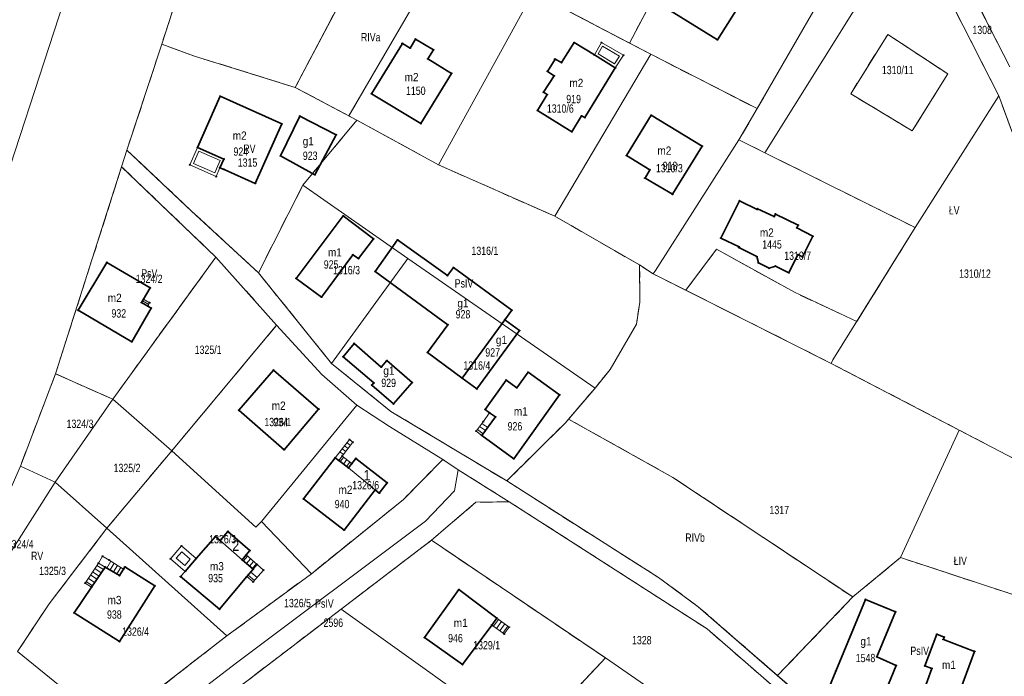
# Model space of a CAD drawing. Header units: metres. Extents: x 7496145 to 7500200, y 5498500 to 5502080.
# Tile 65 of 202: x 7497574 to 7497751, y 5499798 to 5499917. Entities that reach past the tile are written whole.
import ezdxf
from ezdxf.enums import TextEntityAlignment as Align

# ---------------------------------------------------------------- set-up
doc = ezdxf.new("R2010")
doc.units = ezdxf.units.M
doc.header["$MEASUREMENT"] = 0
for name, pattern in [('2.25_0.75', [3, 2.25, -0.75]), ('219-1000', [0]), ('egug-1000', [0])]:
    doc.linetypes.add(name, pattern=pattern)
doc.layers.get('0').update_dxf_attribs({"color": 2, "linetype": 'CONTINUOUS', "lineweight": 5})
for name, color, linetype in [('209-oznaczenie konturu klasyfikacyjnego', 7, 'CONTINUOUS'), ('211-numer działki ewidencyjnej', 7, 'CONTINUOUS'), ('217-kontur klasyfikacyjny', 7, 'CONTINUOUS'), ('218-kontur użytku gruntowego', 7, 'CONTINUOUS'), ('219-działka ewidencyjna', 7, 'CONTINUOUS'), ('312-budynek ewidencyjny', 7, 'CONTINUOUS'), ('312-oznaczenie budynku ewidencyjnego', 7, 'CONTINUOUS'), ('312-oznaczenie budynku ewidencyjnego-Atr117', 7, 'CONTINUOUS'), ('320-blok - kondygnacja nadziemna', 7, 'CONTINUOUS'), ('320-blok - kondygnacja nadziemna-Atr25', 7, 'CONTINUOUS'), ('352-schody', 7, 'CONTINUOUS'), ('Punkt budynku', 7, 'CONTINUOUS'), ('taras', 7, 'CONTINUOUS'), ('weranda lub ganek', 7, 'CONTINUOUS')]:
    doc.layers.add(name, color=color, linetype=linetype)
doc.styles.get("Standard").update_dxf_attribs({"font": 'Working1250', "width": 0.75})

# ---------------------------------------------------------------- blocks, each defined once
blk = doc.blocks.new('PUNKTBUD')
at = {"color": 0}
blk.add_circle((0, 0), 0.09, dxfattribs=at)

msp = doc.modelspace()

# ---------------------------------------------------------------- linework, layer by layer
at = {"layer": '217-kontur klasyfikacyjny', "color": 3, "linetype": '2.25_0.75', "lineweight": 18, "flags": 128}
for points in [[(7497612.43, 5499952.47), (7497599.5, 5499912.38)], [(7497700.11, 5499943.55), (7497683.77, 5499912.57)], [(7497750.3, 5499903.08), (7497734.27, 5499934.64)], [(7497706.77, 5499900.75), (7497724.14, 5499930.88)], [(7497633.19, 5499922.9), (7497623.54, 5499904.59)], [(7497666.41, 5499921.67), (7497683.77, 5499912.57)], [(7497745.66, 5499921.36), (7497752.29, 5499908.31)], [(7497633.19, 5499899.44), (7497644.39, 5499918.65)], [(7497723.63, 5499903.43), (7497730.32, 5499914.14)], [(7497730.32, 5499914.14), (7497741.12, 5499907.02)], [(7497599.5, 5499912.38), (7497593.21, 5499893.26)], [(7497605.36, 5499910.23), (7497599.5, 5499912.38)], [(7497683.77, 5499912.57), (7497687.59, 5499910.57)], [(7497623.54, 5499904.59), (7497605.36, 5499910.23)], [(7497687.59, 5499910.57), (7497706.77, 5499900.75)], [(7497741.12, 5499907.02), (7497734.74, 5499896.73)], [(7497632.31, 5499899.91), (7497623.54, 5499904.59)], [(7497734.74, 5499896.73), (7497723.63, 5499903.43)], [(7497752.74, 5499896.48), (7497750.3, 5499903.08)], [(7497706.77, 5499900.75), (7497703.49, 5499895.14)], [(7497633.19, 5499899.44), (7497632.31, 5499899.91)], [(7497634.64, 5499898.67), (7497633.19, 5499899.44)], [(7497624.92, 5499886.96), (7497634.64, 5499898.67)], [(7497649.37, 5499890.6), (7497634.64, 5499898.67)], [(7497703.49, 5499895.14), (7497708.19, 5499892.79)], [(7497593.21, 5499893.26), (7497604.86, 5499882.29)], [(7497708.19, 5499892.79), (7497735.24, 5499879.3)], [(7497592.26, 5499890.26), (7497580.34, 5499852.93)], [(7497609.23, 5499873.97), (7497592.26, 5499890.26)], [(7497670.29, 5499881.36), (7497649.37, 5499890.6)], [(7497616.89, 5499871.17), (7497624.92, 5499886.96)], [(7497604.86, 5499882.29), (7497616.89, 5499871.17)], [(7497685.6, 5499872.56), (7497670.29, 5499881.36)], [(7497735.24, 5499879.3), (7497724.75, 5499862.38)], [(7497699.45, 5499875.41), (7497693.92, 5499868)], [(7497713.48, 5499867.63), (7497699.45, 5499875.41)], [(7497609.23, 5499873.97), (7497590.65, 5499848.34)], [(7497620.18, 5499861.72), (7497609.23, 5499873.97)], [(7497688.06, 5499870.94), (7497685.6, 5499872.56)], [(7497685.6, 5499872.56), (7497685.66, 5499865.83)], [(7497616.89, 5499871.17), (7497630.1, 5499854.79)], [(7497693.92, 5499868), (7497688.06, 5499870.94)], [(7497720.12, 5499854.82), (7497693.92, 5499868)], [(7497724.75, 5499862.38), (7497713.48, 5499867.63)], [(7497685.66, 5499865.83), (7497685.01, 5499861.87)], [(7497601.31, 5499839.06), (7497620.18, 5499861.72)], [(7497685.01, 5499861.87), (7497680.27, 5499853.69)], [(7497630.1, 5499854.79), (7497640.78, 5499846.15)], [(7497743.17, 5499842.79), (7497720.12, 5499854.82)], [(7497580.34, 5499852.93), (7497574.01, 5499836.28)], [(7497590.65, 5499848.34), (7497580.34, 5499852.93)], [(7497680.27, 5499853.69), (7497677.57, 5499850.37)], [(7497677.57, 5499850.37), (7497672.8, 5499844.77)], [(7497640.78, 5499846.15), (7497661.66, 5499833.61)], [(7497672.17, 5499844.03), (7497661.66, 5499833.61)], [(7497672.8, 5499844.77), (7497672.17, 5499844.03)], [(7497691.61, 5499834.24), (7497672.8, 5499844.77)], [(7497753.46, 5499837.42), (7497743.17, 5499842.79)], [(7497589.6, 5499825.07), (7497601.31, 5499839.06)], [(7497650.15, 5499837.5), (7497643.02, 5499830.26)], [(7497652.9, 5499835.61), (7497650.15, 5499837.5)], [(7497574.01, 5499836.28), (7497562.79, 5499810.8)], [(7497662.1, 5499829.85), (7497652.9, 5499835.61)], [(7497661.66, 5499833.61), (7497688.97, 5499816.21)], [(7497724, 5499812.69), (7497691.61, 5499834.24)], [(7497643.02, 5499830.26), (7497626.45, 5499816.88)], [(7497656.11, 5499829.76), (7497648.08, 5499822.91)], [(7497662.1, 5499829.85), (7497656.11, 5499829.76)], [(7497697.75, 5499806.94), (7497662.1, 5499829.85)], [(7497579.18, 5499811.43), (7497589.6, 5499825.07)], [(7497631.8, 5499810.5), (7497648.08, 5499822.91)], [(7497648.08, 5499822.91), (7497679.42, 5499801.68)], [(7497724, 5499812.69), (7497732.59, 5499819.79)], [(7497732.59, 5499819.79), (7497756.34, 5499811.99)], [(7497626.45, 5499816.88), (7497611.21, 5499805.66)], [(7497688.97, 5499816.21), (7497696.17, 5499810.93)], [(7497710.46, 5499798.5), (7497724, 5499812.69)], [(7497573.48, 5499802.87), (7497579.18, 5499811.43)], [(7497611.52, 5499795), (7497631.8, 5499810.5)], [(7497696.17, 5499810.93), (7497710.46, 5499798.5)], [(7497720.38, 5499787.26), (7497697.75, 5499806.94)], [(7497611.21, 5499805.66), (7497599.22, 5499796.36)], [(7497679.42, 5499801.68), (7497665.25, 5499786.54)], [(7497710.46, 5499798.5), (7497726.92, 5499784.17)]]:
    msp.add_lwpolyline(points, dxfattribs=at)
at = {"layer": '218-kontur użytku gruntowego', "color": 3, "linetype": 'egug-1000', "lineweight": 18, "flags": 128}
for points in [[(7497571.35, 5499887.77), (7497594.95, 5499960.37)], [(7497612.43, 5499952.47), (7497599.5, 5499912.38)], [(7497700.11, 5499943.55), (7497683.77, 5499912.57)], [(7497750.3, 5499903.08), (7497734.27, 5499934.64)], [(7497706.77, 5499900.75), (7497724.14, 5499930.88)], [(7497633.19, 5499922.9), (7497623.54, 5499904.59)], [(7497683.77, 5499912.57), (7497666.41, 5499921.67)], [(7497745.66, 5499921.36), (7497752.29, 5499908.31)], [(7497633.19, 5499899.44), (7497644.39, 5499918.65)], [(7497730.32, 5499914.14), (7497723.63, 5499903.43)], [(7497741.12, 5499907.02), (7497730.32, 5499914.14)], [(7497599.5, 5499912.38), (7497593.21, 5499893.26)], [(7497605.36, 5499910.23), (7497599.5, 5499912.38)], [(7497683.77, 5499912.57), (7497687.59, 5499910.57)], [(7497623.54, 5499904.59), (7497605.36, 5499910.23)], [(7497687.59, 5499910.57), (7497706.77, 5499900.75)], [(7497734.74, 5499896.73), (7497741.12, 5499907.02)], [(7497632.31, 5499899.91), (7497623.54, 5499904.59)], [(7497723.63, 5499903.43), (7497734.74, 5499896.73)], [(7497752.74, 5499896.48), (7497750.3, 5499903.08)], [(7497706.77, 5499900.75), (7497703.49, 5499895.14)], [(7497633.19, 5499899.44), (7497632.31, 5499899.91)], [(7497634.64, 5499898.67), (7497633.19, 5499899.44)], [(7497624.92, 5499886.96), (7497634.64, 5499898.67)], [(7497649.37, 5499890.6), (7497634.64, 5499898.67)], [(7497703.49, 5499895.14), (7497708.19, 5499892.79)], [(7497593.21, 5499893.26), (7497604.86, 5499882.29)], [(7497708.19, 5499892.79), (7497735.24, 5499879.3)], [(7497592.26, 5499890.26), (7497580.34, 5499852.93)], [(7497609.23, 5499873.97), (7497592.26, 5499890.26)], [(7497670.29, 5499881.36), (7497649.37, 5499890.6)], [(7497616.89, 5499871.17), (7497624.92, 5499886.96)], [(7497604.86, 5499882.29), (7497616.89, 5499871.17)], [(7497685.6, 5499872.56), (7497670.29, 5499881.36)], [(7497735.24, 5499879.3), (7497724.75, 5499862.38)], [(7497699.45, 5499875.41), (7497693.92, 5499868)], [(7497713.48, 5499867.63), (7497699.45, 5499875.41)], [(7497590.65, 5499848.34), (7497609.23, 5499873.97)], [(7497620.18, 5499861.72), (7497609.23, 5499873.97)], [(7497688.06, 5499870.94), (7497685.6, 5499872.56)], [(7497685.6, 5499872.56), (7497685.66, 5499865.83)], [(7497616.89, 5499871.17), (7497630.1, 5499854.79)], [(7497693.92, 5499868), (7497688.06, 5499870.94)], [(7497693.92, 5499868), (7497720.12, 5499854.82)], [(7497724.75, 5499862.38), (7497713.48, 5499867.63)], [(7497685.66, 5499865.83), (7497685.01, 5499861.87)], [(7497601.31, 5499839.06), (7497620.18, 5499861.72)], [(7497628.32, 5499852.78), (7497620.18, 5499861.72)], [(7497685.01, 5499861.87), (7497680.27, 5499853.69)], [(7497630.1, 5499854.79), (7497640.78, 5499846.15)], [(7497720.12, 5499854.82), (7497743.17, 5499842.79)], [(7497580.34, 5499852.93), (7497574.01, 5499836.28)], [(7497580.34, 5499852.93), (7497590.65, 5499848.34)], [(7497634.62, 5499847.29), (7497628.32, 5499852.78)], [(7497680.27, 5499853.69), (7497677.57, 5499850.37)], [(7497677.57, 5499850.37), (7497672.8, 5499844.77)], [(7497640.53, 5499843.45), (7497634.62, 5499847.29)], [(7497640.78, 5499846.15), (7497661.66, 5499833.61)], [(7497672.17, 5499844.03), (7497661.66, 5499833.61)], [(7497672.8, 5499844.77), (7497672.17, 5499844.03)], [(7497672.8, 5499844.77), (7497691.61, 5499834.24)], [(7497650.15, 5499837.5), (7497640.53, 5499843.45)], [(7497743.17, 5499842.79), (7497753.46, 5499837.42)], [(7497589.6, 5499825.07), (7497601.31, 5499839.06)], [(7497650.15, 5499837.5), (7497643.02, 5499830.26)], [(7497652.9, 5499835.61), (7497650.15, 5499837.5)], [(7497574.01, 5499836.28), (7497562.79, 5499810.8)], [(7497662.1, 5499829.85), (7497652.9, 5499835.61)], [(7497661.66, 5499833.61), (7497688.97, 5499816.21)], [(7497691.61, 5499834.24), (7497724, 5499812.69)], [(7497643.02, 5499830.26), (7497626.45, 5499816.88)], [(7497656.11, 5499829.76), (7497648.08, 5499822.91)], [(7497662.1, 5499829.85), (7497656.11, 5499829.76)], [(7497697.75, 5499806.94), (7497662.1, 5499829.85)], [(7497579.18, 5499811.43), (7497589.6, 5499825.07)], [(7497648.08, 5499822.91), (7497631.8, 5499810.5)], [(7497648.08, 5499822.91), (7497679.42, 5499801.68)], [(7497732.59, 5499819.79), (7497724, 5499812.69)], [(7497756.34, 5499811.99), (7497732.59, 5499819.79)], [(7497626.45, 5499816.88), (7497611.21, 5499805.66)], [(7497688.97, 5499816.21), (7497696.17, 5499810.93)], [(7497724, 5499812.69), (7497710.46, 5499798.5)], [(7497573.48, 5499802.87), (7497579.18, 5499811.43)], [(7497631.8, 5499810.5), (7497611.52, 5499795)], [(7497696.17, 5499810.93), (7497710.46, 5499798.5)], [(7497720.38, 5499787.26), (7497697.75, 5499806.94)], [(7497611.21, 5499805.66), (7497599.22, 5499796.36)], [(7497679.42, 5499801.68), (7497665.25, 5499786.54)], [(7497710.46, 5499798.5), (7497726.92, 5499784.17)]]:
    msp.add_lwpolyline(points, dxfattribs=at)
at = {"layer": '219-działka ewidencyjna', "color": 3, "linetype": '219-1000', "lineweight": 18, "flags": 128}
for points in [[(7497571.35, 5499887.77), (7497594.95, 5499960.37)], [(7497599.5, 5499912.38), (7497612.43, 5499952.47)], [(7497639.26, 5499934.49), (7497623.54, 5499904.59)], [(7497708.19, 5499892.79), (7497734.27, 5499934.64)], [(7497734.27, 5499934.64), (7497750.3, 5499903.08)], [(7497666.41, 5499921.67), (7497649.37, 5499890.6)], [(7497666.41, 5499921.67), (7497687.59, 5499910.57)], [(7497745.66, 5499921.36), (7497752.29, 5499908.31)], [(7497593.21, 5499893.26), (7497599.5, 5499912.38)], [(7497599.5, 5499912.38), (7497605.36, 5499910.23)], [(7497605.36, 5499910.23), (7497623.54, 5499904.59)], [(7497670.29, 5499881.36), (7497687.59, 5499910.57)], [(7497687.59, 5499910.57), (7497706.77, 5499900.75)], [(7497623.54, 5499904.59), (7497634.64, 5499898.67)], [(7497735.24, 5499879.3), (7497750.3, 5499903.08)], [(7497750.3, 5499903.08), (7497755.13, 5499890)], [(7497703.49, 5499895.14), (7497706.77, 5499900.75)], [(7497624.92, 5499886.96), (7497634.64, 5499898.67)], [(7497634.64, 5499898.67), (7497649.37, 5499890.6)], [(7497688.45, 5499871.55), (7497703.49, 5499895.14)], [(7497703.49, 5499895.14), (7497708.19, 5499892.79)], [(7497592.26, 5499890.26), (7497593.21, 5499893.26)], [(7497592.26, 5499890.26), (7497593.21, 5499893.26)], [(7497604.86, 5499882.29), (7497593.21, 5499893.26)], [(7497708.19, 5499892.79), (7497735.24, 5499879.3)], [(7497580.34, 5499852.93), (7497592.26, 5499890.26)], [(7497580.34, 5499852.93), (7497592.26, 5499890.26)], [(7497592.26, 5499890.26), (7497609.23, 5499873.97)], [(7497670.29, 5499881.36), (7497649.37, 5499890.6)], [(7497616.89, 5499871.17), (7497624.92, 5499886.96)], [(7497624.92, 5499886.96), (7497643.82, 5499873.75)], [(7497604.86, 5499882.29), (7497616.89, 5499871.17)], [(7497670.29, 5499881.36), (7497685.6, 5499872.56)], [(7497720.44, 5499855.44), (7497735.24, 5499879.3)], [(7497590.65, 5499848.34), (7497609.23, 5499873.97)], [(7497609.23, 5499873.97), (7497620.18, 5499861.72)], [(7497630.1, 5499854.79), (7497643.82, 5499873.75)], [(7497643.82, 5499873.75), (7497677.57, 5499850.37)], [(7497685.6, 5499872.56), (7497685.66, 5499865.83)], [(7497685.6, 5499872.56), (7497688.06, 5499870.94)], [(7497630.1, 5499854.79), (7497616.89, 5499871.17)], [(7497688.06, 5499870.94), (7497688.45, 5499871.55)], [(7497688.06, 5499870.94), (7497720.12, 5499854.82)], [(7497685.01, 5499861.87), (7497685.66, 5499865.83)], [(7497601.31, 5499839.06), (7497620.18, 5499861.72)], [(7497620.18, 5499861.72), (7497628.32, 5499852.78)], [(7497680.27, 5499853.69), (7497685.01, 5499861.87)], [(7497630.1, 5499854.79), (7497640.78, 5499846.15)], [(7497720.12, 5499854.82), (7497720.44, 5499855.44)], [(7497720.12, 5499854.82), (7497743.17, 5499842.79)], [(7497580.34, 5499852.93), (7497574.01, 5499836.28)], [(7497580.34, 5499852.93), (7497574.01, 5499836.28)], [(7497580.34, 5499852.93), (7497590.65, 5499848.34)], [(7497628.32, 5499852.78), (7497634.62, 5499847.29)], [(7497680.27, 5499853.69), (7497677.57, 5499850.37)], [(7497672.17, 5499844.03), (7497677.57, 5499850.37)], [(7497580.29, 5499833.4), (7497590.65, 5499848.34)], [(7497590.65, 5499848.34), (7497601.31, 5499839.06)], [(7497617.46, 5499826.31), (7497634.62, 5499847.29)], [(7497634.62, 5499847.29), (7497640.53, 5499843.45)], [(7497640.78, 5499846.15), (7497661.66, 5499833.61)], [(7497661.66, 5499833.61), (7497672.17, 5499844.03)], [(7497650.15, 5499837.5), (7497640.53, 5499843.45)], [(7497732.59, 5499819.79), (7497743.17, 5499842.79)], [(7497743.17, 5499842.79), (7497753.46, 5499837.42)], [(7497589.6, 5499825.07), (7497601.31, 5499839.06)], [(7497601.31, 5499839.06), (7497616.43, 5499825.25)], [(7497650.15, 5499837.5), (7497643.02, 5499830.26)], [(7497650.15, 5499837.5), (7497652.9, 5499835.61)], [(7497562.79, 5499810.8), (7497574.01, 5499836.28)], [(7497562.79, 5499810.8), (7497574.01, 5499836.28)], [(7497574.01, 5499836.28), (7497580.29, 5499833.4)], [(7497652.9, 5499835.61), (7497652.22, 5499831.81)], [(7497652.9, 5499835.61), (7497662.1, 5499829.85)], [(7497565.15, 5499809.67), (7497580.29, 5499833.4)], [(7497580.29, 5499833.4), (7497589.6, 5499825.07)], [(7497661.66, 5499833.61), (7497688.97, 5499816.21)], [(7497647.02, 5499826.34), (7497652.22, 5499831.81)], [(7497626.45, 5499816.88), (7497643.02, 5499830.26)], [(7497648.08, 5499822.91), (7497656.11, 5499829.76)], [(7497656.11, 5499829.76), (7497662.1, 5499829.85)], [(7497697.75, 5499806.94), (7497662.1, 5499829.85)], [(7497612.94, 5499800.8), (7497647.02, 5499826.34)], [(7497616.43, 5499825.25), (7497617.46, 5499826.31)], [(7497617.46, 5499826.31), (7497626.45, 5499816.88)], [(7497579.18, 5499811.43), (7497589.6, 5499825.07)], [(7497589.6, 5499825.07), (7497611.21, 5499805.66)], [(7497631.8, 5499810.5), (7497648.08, 5499822.91)], [(7497648.08, 5499822.91), (7497679.42, 5499801.68)], [(7497732.59, 5499819.79), (7497756.34, 5499811.99)], [(7497611.21, 5499805.66), (7497626.45, 5499816.88)], [(7497688.97, 5499816.21), (7497696.17, 5499810.93)], [(7497573.48, 5499802.87), (7497579.18, 5499811.43)], [(7497611.52, 5499795), (7497631.8, 5499810.5)], [(7497631.8, 5499810.5), (7497665.25, 5499786.54)], [(7497696.17, 5499810.93), (7497726.92, 5499784.17)], [(7497697.75, 5499806.94), (7497720.38, 5499787.26)], [(7497590.13, 5499789.3), (7497611.21, 5499805.66)], [(7497573.48, 5499802.87), (7497590.13, 5499789.3)], [(7497665.25, 5499786.54), (7497679.42, 5499801.68)], [(7497679.42, 5499801.68), (7497713, 5499778.45)], [(7497595.17, 5499787.17), (7497612.94, 5499800.8)]]:
    msp.add_lwpolyline(points, dxfattribs=at)
at = {"layer": '312-budynek ewidencyjny', "color": 7, "linetype": 'Continuous', "lineweight": 35, "flags": 128}
for points in [[(7497706.21, 5499923.66), (7497699.63, 5499913.18)], [(7497699.63, 5499913.18), (7497690.98, 5499918.53)], [(7497644.23, 5499911.66), (7497645.23, 5499913.3)], [(7497645.23, 5499913.3), (7497648.44, 5499911.36)], [(7497637.31, 5499903.44), (7497642.84, 5499912.52)], [(7497642.84, 5499912.52), (7497644.23, 5499911.66)], [(7497648.44, 5499911.36), (7497647.44, 5499909.72)], [(7497671.54, 5499909.06), (7497673.81, 5499912.67)], [(7497673.81, 5499912.67), (7497677.44, 5499910.45)], [(7497647.44, 5499909.72), (7497651.69, 5499907.12)], [(7497669, 5499907.48), (7497670.35, 5499909.7)], [(7497670.35, 5499909.7), (7497671.54, 5499909.06)], [(7497677.44, 5499910.45), (7497681.22, 5499908.13)], [(7497681.22, 5499908.13), (7497675.73, 5499899.13)], [(7497651.69, 5499907.12), (7497646.17, 5499898.06)], [(7497668.29, 5499903.72), (7497670.17, 5499906.69)], [(7497670.17, 5499906.69), (7497669, 5499907.48)], [(7497605.92, 5499893.77), (7497610.01, 5499902.98)], [(7497610.01, 5499902.98), (7497621.14, 5499898.01)], [(7497646.17, 5499898.06), (7497637.31, 5499903.44)], [(7497667.17, 5499900.44), (7497668.93, 5499903.28)], [(7497668.93, 5499903.28), (7497668.29, 5499903.72)], [(7497620.87, 5499892.25), (7497624.38, 5499899.42)], [(7497624.38, 5499899.42), (7497630.91, 5499896.04)], [(7497673.38, 5499896.58), (7497667.17, 5499900.44)], [(7497675.15, 5499899.44), (7497673.38, 5499896.58)], [(7497675.73, 5499899.13), (7497675.15, 5499899.44)], [(7497683.25, 5499892.3), (7497687.68, 5499899.56)], [(7497687.68, 5499899.56), (7497696.86, 5499894)], [(7497621.14, 5499898.01), (7497616.32, 5499887.28)], [(7497630.91, 5499896.04), (7497627.09, 5499888.84)], [(7497610.65, 5499891.67), (7497605.92, 5499893.77)], [(7497696.86, 5499894), (7497691.54, 5499885.3)], [(7497627.09, 5499888.84), (7497620.87, 5499892.25)], [(7497687.46, 5499889.74), (7497683.25, 5499892.3)], [(7497609.98, 5499890.1), (7497610.65, 5499891.67)], [(7497610.71, 5499889.78), (7497609.98, 5499890.1)], [(7497616.32, 5499887.28), (7497610.71, 5499889.78)], [(7497686.57, 5499888.24), (7497687.46, 5499889.74)], [(7497691.54, 5499885.3), (7497686.57, 5499888.24)], [(7497700.25, 5499877.42), (7497703.57, 5499884.14)], [(7497703.57, 5499884.14), (7497706.78, 5499882.57)], [(7497623.72, 5499870.14), (7497632.2, 5499881.42)], [(7497632.2, 5499881.42), (7497637.66, 5499877.26)], [(7497706.78, 5499882.57), (7497706.86, 5499882.69)], [(7497706.86, 5499882.69), (7497709.85, 5499881.29)], [(7497709.85, 5499881.29), (7497710.1, 5499881.75)], [(7497710.1, 5499881.75), (7497714.15, 5499879.76)], [(7497714.15, 5499879.76), (7497713.91, 5499879.28)], [(7497713.91, 5499879.28), (7497716.79, 5499877.73)], [(7497716.79, 5499877.73), (7497714.93, 5499874.02)], [(7497637.66, 5499877.26), (7497634.95, 5499873.71)], [(7497637.93, 5499871.4), (7497641.99, 5499877.08)], [(7497641.99, 5499877.08), (7497651, 5499870.64)], [(7497703.56, 5499875.82), (7497700.25, 5499877.42)], [(7497703.49, 5499875.69), (7497703.56, 5499875.82)], [(7497633.93, 5499874.4), (7497628.29, 5499866.76)], [(7497634.95, 5499873.71), (7497633.93, 5499874.4)], [(7497706.71, 5499874.06), (7497703.49, 5499875.69)], [(7497707.02, 5499872.94), (7497706.71, 5499874.06)], [(7497714.12, 5499874.42), (7497712.5, 5499871.16)], [(7497714.93, 5499874.02), (7497714.12, 5499874.42)], [(7497584.42, 5499864.38), (7497589.58, 5499873.03)], [(7497589.58, 5499873.03), (7497597.42, 5499868.46)], [(7497708.95, 5499871.98), (7497707.02, 5499872.94)], [(7497710.08, 5499872.36), (7497708.95, 5499871.98)], [(7497712.5, 5499871.16), (7497710.08, 5499872.36)], [(7497651.03, 5499861.78), (7497637.93, 5499871.4)], [(7497651, 5499870.64), (7497652.04, 5499872.1)], [(7497652.04, 5499872.1), (7497662.57, 5499864.39)], [(7497628.29, 5499866.76), (7497623.72, 5499870.14)], [(7497597.42, 5499868.46), (7497596.21, 5499866.39)], [(7497596.21, 5499866.39), (7497595.86, 5499865.79)], [(7497595.86, 5499865.79), (7497596.95, 5499865.16)], [(7497596.95, 5499865.16), (7497597.6, 5499864.78)], [(7497594.07, 5499858.72), (7497584.42, 5499864.38)], [(7497597.6, 5499864.78), (7497594.07, 5499858.72)], [(7497662.57, 5499864.39), (7497661.3, 5499862.66)], [(7497647.35, 5499856.8), (7497651.03, 5499861.78)], [(7497661.3, 5499862.66), (7497653.62, 5499852.17)], [(7497653.62, 5499852.17), (7497661.3, 5499862.66)], [(7497661.3, 5499862.66), (7497663.94, 5499860.73)], [(7497663.94, 5499860.73), (7497656.27, 5499850.21)], [(7497632.19, 5499856.02), (7497634.14, 5499858.4)], [(7497634.14, 5499858.4), (7497639.04, 5499854.15)], [(7497653.62, 5499852.17), (7497647.35, 5499856.8)], [(7497637.68, 5499851.28), (7497632.19, 5499856.02)], [(7497639.04, 5499854.15), (7497640.05, 5499855.32)], [(7497640.05, 5499855.32), (7497644.61, 5499851.36)], [(7497613.35, 5499846.35), (7497619.64, 5499853.6)], [(7497619.64, 5499853.6), (7497627.76, 5499846.56)], [(7497663.46, 5499850.41), (7497665.5, 5499853.21)], [(7497665.5, 5499853.21), (7497671.18, 5499849.11)], [(7497637.34, 5499850.89), (7497637.68, 5499851.28)], [(7497644.61, 5499851.36), (7497641.26, 5499847.5)], [(7497656.27, 5499850.21), (7497653.62, 5499852.17)], [(7497657.74, 5499846.52), (7497661.54, 5499851.81)], [(7497661.54, 5499851.81), (7497663.46, 5499850.41)], [(7497641.26, 5499847.5), (7497637.34, 5499850.89)], [(7497671.18, 5499849.11), (7497662.92, 5499837.61)], [(7497621.54, 5499839.25), (7497613.35, 5499846.35)], [(7497627.76, 5499846.56), (7497621.54, 5499839.25)], [(7497658.57, 5499845.91), (7497657.74, 5499846.52)], [(7497659.62, 5499845.15), (7497658.57, 5499845.91)], [(7497657.19, 5499841.83), (7497659.62, 5499845.15)], [(7497662.92, 5499837.61), (7497657.19, 5499841.83)], [(7497625.04, 5499830.38), (7497630.76, 5499837.79)], [(7497630.76, 5499837.79), (7497631.38, 5499837.31)], [(7497631.38, 5499837.31), (7497633.13, 5499835.95)], [(7497633.74, 5499836.73), (7497634.47, 5499837.68)], [(7497634.47, 5499837.68), (7497640.13, 5499833.28)], [(7497633.13, 5499835.95), (7497633.74, 5499836.73)], [(7497640.13, 5499833.28), (7497638.69, 5499831.42)], [(7497637.95, 5499832), (7497632.34, 5499824.74)], [(7497638.69, 5499831.42), (7497637.95, 5499832)], [(7497632.34, 5499824.74), (7497625.04, 5499830.38)], [(7497610, 5499822.88), (7497611.42, 5499824.5)], [(7497611.42, 5499824.5), (7497615.38, 5499821.04)], [(7497605.69, 5499819.61), (7497609.15, 5499823.62)], [(7497609.15, 5499823.62), (7497610, 5499822.88)], [(7497615.38, 5499821.04), (7497614.7, 5499820.26)], [(7497603.7, 5499817.3), (7497605.69, 5499819.61)], [(7497614.7, 5499820.26), (7497613.96, 5499819.41)], [(7497613.96, 5499819.41), (7497615.94, 5499817.68)], [(7497586.81, 5499814.43), (7497589.28, 5499818.09)], [(7497589.28, 5499818.09), (7497591.87, 5499816.54)], [(7497591.87, 5499816.54), (7497592.6, 5499817.7)], [(7497592.6, 5499817.7), (7497592.86, 5499818.11)], [(7497592.86, 5499818.11), (7497598.24, 5499814.72)], [(7497602.89, 5499816.37), (7497603.7, 5499817.3)], [(7497615.94, 5499817.68), (7497614.84, 5499816.36)], [(7497609.91, 5499810.46), (7497602.89, 5499816.37)], [(7497614.84, 5499816.36), (7497609.91, 5499810.46)], [(7497583.69, 5499809.82), (7497586.81, 5499814.43)], [(7497598.24, 5499814.72), (7497591.89, 5499804.65)], [(7497646.84, 5499805.37), (7497653.02, 5499814.02)], [(7497653.02, 5499814.02), (7497659.88, 5499808.86)], [(7497720.97, 5499799.28), (7497726.32, 5499812.25)], [(7497726.32, 5499812.25), (7497731.7, 5499810.03)], [(7497591.89, 5499804.65), (7497583.69, 5499809.82)], [(7497659.88, 5499808.86), (7497658.97, 5499807.63)], [(7497731.7, 5499810.03), (7497728.34, 5499801.88)], [(7497658.97, 5499807.63), (7497653.69, 5499800.49)], [(7497653.69, 5499800.49), (7497646.84, 5499805.37)], [(7497736.99, 5499800.25), (7497739.16, 5499805.95)], [(7497739.16, 5499805.95), (7497740.49, 5499805.44)], [(7497740.49, 5499805.44), (7497740.33, 5499805.03)], [(7497740.33, 5499805.03), (7497745.97, 5499802.88)], [(7497728.34, 5499801.88), (7497731.8, 5499800.33)], [(7497745.97, 5499802.88), (7497742.45, 5499793.43)], [(7497731.8, 5499800.33), (7497729.91, 5499795.63)], [(7497736.71, 5499795.44), (7497738.24, 5499799.81)], [(7497738.24, 5499799.81), (7497736.99, 5499800.25)], [(7497719.84, 5499796.55), (7497720.97, 5499799.28)]]:
    msp.add_lwpolyline(points, dxfattribs=at)
at = {"layer": '320-blok - kondygnacja nadziemna', "color": 7, "linetype": 'Continuous', "lineweight": 18, "flags": 128}
for points in [[(7497634.47, 5499837.68), (7497640.13, 5499833.28), (7497638.69, 5499831.42), (7497633.13, 5499835.95), (7497633.74, 5499836.73)], [(7497610, 5499822.88), (7497611.42, 5499824.5), (7497615.38, 5499821.04), (7497614.7, 5499820.26), (7497613.96, 5499819.41)]]:
    msp.add_lwpolyline(points, close=True, dxfattribs=at)
at = {"layer": '352-schody', "color": 7, "linetype": 'Continuous', "lineweight": 18, "flags": 128}
for points in [[(7497596.21, 5499866.39), (7497595.86, 5499865.79), (7497596.95, 5499865.16), (7497597.3, 5499865.76)], [(7497596.21, 5499866.39), (7497595.86, 5499865.79), (7497596.95, 5499865.16), (7497597.3, 5499865.76)], [(7497656.15, 5499842.59), (7497657.38, 5499844.28), (7497658.57, 5499845.91), (7497659.62, 5499845.15), (7497657.19, 5499841.83)], [(7497656.15, 5499842.59), (7497657.38, 5499844.28), (7497658.57, 5499845.91), (7497659.62, 5499845.15), (7497657.19, 5499841.83)], [(7497631.99, 5499838.09), (7497631.38, 5499837.31), (7497630.76, 5499837.79), (7497633.3, 5499841.06), (7497633.93, 5499840.58)], [(7497631.99, 5499838.09), (7497631.38, 5499837.31), (7497630.76, 5499837.79), (7497633.3, 5499841.06), (7497633.93, 5499840.58)], [(7497631.99, 5499838.09), (7497633.74, 5499836.73), (7497633.13, 5499835.95), (7497631.38, 5499837.31)], [(7497631.99, 5499838.09), (7497633.74, 5499836.73), (7497633.13, 5499835.95), (7497631.38, 5499837.31)], [(7497590.02, 5499819.33), (7497588.83, 5499820.04), (7497588.09, 5499818.8), (7497589.28, 5499818.09), (7497591.87, 5499816.54), (7497592.6, 5499817.7)], [(7497590.02, 5499819.33), (7497588.83, 5499820.04), (7497588.09, 5499818.8), (7497589.28, 5499818.09), (7497591.87, 5499816.54), (7497592.6, 5499817.7)], [(7497614.7, 5499820.26), (7497616.68, 5499818.53), (7497615.94, 5499817.68), (7497613.96, 5499819.41)], [(7497614.7, 5499820.26), (7497616.68, 5499818.53), (7497615.94, 5499817.68), (7497613.96, 5499819.41)], [(7497589.28, 5499818.09), (7497586.81, 5499814.43), (7497585.66, 5499815.2), (7497588.09, 5499818.8)], [(7497589.28, 5499818.09), (7497586.81, 5499814.43), (7497585.66, 5499815.2), (7497588.09, 5499818.8)], [(7497615.94, 5499817.68), (7497614.84, 5499816.36), (7497615.95, 5499815.39), (7497617.83, 5499817.53), (7497616.68, 5499818.53)], [(7497615.94, 5499817.68), (7497614.84, 5499816.36), (7497615.95, 5499815.39), (7497617.83, 5499817.53), (7497616.68, 5499818.53)], [(7497659.88, 5499808.86), (7497662.07, 5499807.24), (7497661.17, 5499806.01), (7497658.97, 5499807.63)], [(7497659.88, 5499808.86), (7497662.07, 5499807.24), (7497661.17, 5499806.01), (7497658.97, 5499807.63)]]:
    msp.add_lwpolyline(points, close=True, dxfattribs=at)
for points in [[(7497597.13, 5499865.46), (7497596.04, 5499866.1)], [(7497658.22, 5499843.24), (7497657.18, 5499844)], [(7497657.4, 5499842.11), (7497656.36, 5499842.87)], [(7497657.81, 5499842.68), (7497656.77, 5499843.44)], [(7497633.5, 5499840.02), (7497632.87, 5499840.51)], [(7497633.93, 5499840.58), (7497633.45, 5499840.95)], [(7497632.21, 5499838.37), (7497631.58, 5499838.85)], [(7497632.63, 5499838.92), (7497632.01, 5499839.4)], [(7497633.07, 5499839.47), (7497632.44, 5499839.96)], [(7497631.66, 5499837.09), (7497632.27, 5499837.88)], [(7497632.21, 5499836.66), (7497632.82, 5499837.45)], [(7497632.76, 5499836.23), (7497633.37, 5499837.02)], [(7497589.58, 5499817.91), (7497590.32, 5499819.14)], [(7497614.22, 5499819.18), (7497614.96, 5499820.03)], [(7497614.75, 5499818.72), (7497615.49, 5499819.57)], [(7497615.28, 5499818.26), (7497616.02, 5499819.11)], [(7497588.18, 5499816.46), (7497587.03, 5499817.23)], [(7497588.57, 5499817.04), (7497587.42, 5499817.81)], [(7497588.96, 5499817.62), (7497587.81, 5499818.39)], [(7497590.18, 5499817.55), (7497590.91, 5499818.77)], [(7497590.78, 5499817.19), (7497591.5, 5499818.39)], [(7497591.38, 5499816.83), (7497592.09, 5499818.02)], [(7497615.8, 5499817.8), (7497616.55, 5499818.65)], [(7497587, 5499814.72), (7497585.86, 5499815.49)], [(7497587.39, 5499815.3), (7497586.25, 5499816.07)], [(7497587.79, 5499815.88), (7497586.64, 5499816.65)], [(7497616.2, 5499815.68), (7497615.06, 5499816.63)], [(7497616.67, 5499816.21), (7497615.51, 5499817.17)], [(7497659.25, 5499807.42), (7497660.16, 5499808.65)], [(7497659.82, 5499807.01), (7497660.72, 5499808.24)], [(7497660.38, 5499806.59), (7497661.29, 5499807.82)], [(7497660.94, 5499806.18), (7497661.85, 5499807.4)]]:
    msp.add_lwpolyline(points, dxfattribs=at)
at = {"layer": 'taras', "color": 0, "lineweight": 18}
for p, q in [((7497677.44, 5499910.45), (7497678.72, 5499912.67)), ((7497678.12, 5499910.62), (7497678.9, 5499911.99)), ((7497678.72, 5499912.67), (7497682.71, 5499910.37)), ((7497678.9, 5499911.99), (7497682, 5499910.2)), ((7497681.22, 5499908.13), (7497677.44, 5499910.45)), ((7497681.07, 5499908.81), (7497678.12, 5499910.62)), ((7497682, 5499910.2), (7497681.07, 5499908.81)), ((7497682.71, 5499910.37), (7497681.22, 5499908.13)), ((7497604.52, 5499890.62), (7497605.92, 5499893.77)), ((7497605.92, 5499893.77), (7497610.65, 5499891.67)), ((7497605.18, 5499890.87), (7497606.17, 5499893.11)), ((7497606.17, 5499893.11), (7497610, 5499891.41)), ((7497609.27, 5499888.51), (7497604.52, 5499890.62)), ((7497609.02, 5499889.17), (7497605.18, 5499890.87)), ((7497609.52, 5499890.3), (7497609.02, 5499889.17)), ((7497609.98, 5499890.1), (7497609.27, 5499888.51)), ((7497610, 5499891.41), (7497609.52, 5499890.3)), ((7497610.65, 5499891.67), (7497609.98, 5499890.1))]:
    msp.add_line(p, q, dxfattribs=at)
at = {"layer": 'weranda lub ganek', "color": 0, "linetype": 'CONTINUOUS', "lineweight": 18}
for p, q in [((7497601.05, 5499819.59), (7497603.04, 5499821.89)), ((7497602.11, 5499819.67), (7497603.12, 5499820.83)), ((7497603.04, 5499821.89), (7497605.69, 5499819.61)), ((7497603.12, 5499820.83), (7497604.63, 5499819.53)), ((7497603.7, 5499817.3), (7497601.05, 5499819.59)), ((7497603.62, 5499818.36), (7497602.11, 5499819.67)), ((7497604.63, 5499819.53), (7497603.62, 5499818.36)), ((7497605.69, 5499819.61), (7497603.7, 5499817.3))]:
    msp.add_line(p, q, dxfattribs=at)

# ---------------------------------------------------------------- block references
at = {"layer": 'Punkt budynku', "color": 5, "linetype": 'Continuous', "lineweight": 13}
for p in [(7497645.23, 5499913.3), (7497699.63, 5499913.18), (7497642.84, 5499912.52), (7497644.23, 5499911.66), (7497648.44, 5499911.36), (7497673.81, 5499912.67), (7497678.72, 5499912.67), (7497647.44, 5499909.72), (7497670.35, 5499909.7), (7497677.44, 5499910.45), (7497682.71, 5499910.37), (7497671.54, 5499909.06), (7497681.22, 5499908.13), (7497651.69, 5499907.12), (7497669, 5499907.48), (7497670.17, 5499906.69), (7497610.01, 5499902.98), (7497637.31, 5499903.44), (7497668.29, 5499903.72), (7497668.93, 5499903.28), (7497624.38, 5499899.42), (7497667.17, 5499900.44), (7497675.15, 5499899.44), (7497675.73, 5499899.13), (7497687.68, 5499899.56), (7497621.14, 5499898.01), (7497646.17, 5499898.06), (7497630.91, 5499896.04), (7497673.38, 5499896.58), (7497605.92, 5499893.77), (7497696.86, 5499894), (7497610.65, 5499891.67), (7497620.87, 5499892.25), (7497683.25, 5499892.3), (7497604.52, 5499890.62), (7497609.98, 5499890.1), (7497609.27, 5499888.51), (7497610.71, 5499889.78), (7497627.09, 5499888.84), (7497686.57, 5499888.24), (7497687.46, 5499889.74), (7497616.32, 5499887.28), (7497691.54, 5499885.3), (7497703.57, 5499884.14), (7497632.2, 5499881.42), (7497706.78, 5499882.57), (7497706.86, 5499882.69), (7497709.85, 5499881.29), (7497710.1, 5499881.75), (7497713.91, 5499879.28), (7497714.15, 5499879.76), (7497716.79, 5499877.73), (7497637.66, 5499877.26), (7497641.99, 5499877.08), (7497700.25, 5499877.42), (7497703.49, 5499875.69), (7497703.56, 5499875.82), (7497633.93, 5499874.4), (7497706.71, 5499874.06), (7497714.12, 5499874.42), (7497714.93, 5499874.02), (7497589.58, 5499873.03), (7497634.95, 5499873.71), (7497707.02, 5499872.94), (7497710.08, 5499872.36), (7497637.93, 5499871.4), (7497651, 5499870.64), (7497652.04, 5499872.1), (7497708.95, 5499871.98), (7497712.5, 5499871.16), (7497623.72, 5499870.14), (7497597.42, 5499868.46), (7497595.86, 5499865.79), (7497596.21, 5499866.39), (7497596.95, 5499865.16), (7497597.3, 5499865.76), (7497628.29, 5499866.76), (7497584.42, 5499864.38), (7497597.6, 5499864.78), (7497662.57, 5499864.39), (7497651.03, 5499861.78), (7497661.3, 5499862.66), (7497663.94, 5499860.73), (7497594.07, 5499858.72), (7497634.14, 5499858.4), (7497647.35, 5499856.8), (7497632.19, 5499856.02), (7497640.05, 5499855.32), (7497619.64, 5499853.6), (7497639.04, 5499854.15), (7497665.5, 5499853.21), (7497637.34, 5499850.89), (7497637.68, 5499851.28), (7497644.61, 5499851.36), (7497653.62, 5499852.17), (7497661.54, 5499851.81), (7497656.27, 5499850.21), (7497663.46, 5499850.41), (7497671.18, 5499849.11), (7497641.26, 5499847.5), (7497613.35, 5499846.35), (7497627.76, 5499846.56), (7497657.74, 5499846.52), (7497658.57, 5499845.91), (7497657.38, 5499844.28), (7497659.62, 5499845.15), (7497656.15, 5499842.59), (7497633.3, 5499841.06), (7497633.93, 5499840.58), (7497657.19, 5499841.83), (7497621.54, 5499839.25), (7497630.76, 5499837.79), (7497631.38, 5499837.31), (7497631.99, 5499838.09), (7497633.74, 5499836.73), (7497634.47, 5499837.68), (7497662.92, 5499837.61), (7497633.13, 5499835.95), (7497640.13, 5499833.28), (7497637.95, 5499832), (7497638.69, 5499831.42), (7497625.04, 5499830.38), (7497611.42, 5499824.5), (7497632.34, 5499824.74), (7497609.15, 5499823.62), (7497610, 5499822.88), (7497603.04, 5499821.89), (7497615.38, 5499821.04), (7497588.83, 5499820.04), (7497590.02, 5499819.33), (7497601.05, 5499819.59), (7497605.69, 5499819.61), (7497613.96, 5499819.41), (7497614.7, 5499820.26), (7497588.09, 5499818.8), (7497589.28, 5499818.09), (7497592.6, 5499817.7), (7497592.86, 5499818.11), (7497603.7, 5499817.3), (7497615.94, 5499817.68), (7497616.68, 5499818.53), (7497617.83, 5499817.53), (7497591.87, 5499816.54), (7497602.89, 5499816.37), (7497614.84, 5499816.36), (7497615.95, 5499815.39), (7497585.66, 5499815.2), (7497586.81, 5499814.43), (7497598.24, 5499814.72), (7497653.02, 5499814.02), (7497726.32, 5499812.25), (7497609.91, 5499810.46), (7497583.69, 5499809.82), (7497659.88, 5499808.86), (7497731.7, 5499810.03), (7497658.97, 5499807.63), (7497662.07, 5499807.24), (7497646.84, 5499805.37), (7497661.17, 5499806.01), (7497739.16, 5499805.95), (7497740.33, 5499805.03), (7497740.49, 5499805.44), (7497591.89, 5499804.65), (7497728.34, 5499801.88), (7497745.97, 5499802.88), (7497653.69, 5499800.49), (7497731.8, 5499800.33), (7497736.99, 5499800.25), (7497738.24, 5499799.81), (7497720.97, 5499799.28)]:
    msp.add_blockref('PUNKTBUD', p, dxfattribs=at)

# ---------------------------------------------------------------- texts
at = {"layer": '209-oznaczenie konturu klasyfikacyjnego', "color": 3, "linetype": 'Continuous', "lineweight": 18, "width": 0.79}
for s, p in [('RIVa', (7497635.38, 5499912.89)), ('RV', (7497614.18, 5499892.78)), ('ŁV', (7497741.31, 5499881.67)), ('PsV', (7497595.79, 5499870.3)), ('PsIV', (7497652.28, 5499868.49)), ('RIVb', (7497693.83, 5499822.64)), ('RV', (7497575.92, 5499819.36)), ('ŁIV', (7497742.2, 5499818.48)), ('PsIV', (7497627.12, 5499810.75)), ('PsIV', (7497734.4, 5499802.23))]:
    msp.add_text(s, height=1.5, dxfattribs=at).set_placement(p)
at = {"layer": '211-numer działki ewidencyjnej', "color": 3, "linetype": 'Continuous', "lineweight": 18, "width": 0.79}
for s, p in [('1308', (7497745.56, 5499914.2)), ('1310/11', (7497729.25, 5499906.97)), ('1316/3', (7497630.36, 5499870.88)), ('1324/2', (7497594.79, 5499869.3)), ('1310/12', (7497743.16, 5499870.25)), ('1325/1', (7497605.42, 5499856.52)), ('1316/4', (7497653.84, 5499853.68)), ('1324/3', (7497582.33, 5499843.17)), ('1326/1', (7497617.97, 5499843.49)), ('1326/6', (7497633.81, 5499832.09)), ('1317', (7497709, 5499827.62)), ('1326/3', (7497608.03, 5499822.36)), ('1328', (7497684.23, 5499804.15))]:
    msp.add_text(s, height=1.5, dxfattribs=at).set_placement(p)
for s, p in [('1310/6', (7497668.88, 5499901.52)), ('1315', (7497613.18, 5499891.78)), ('1310/3', (7497688.53, 5499890.76)), ('1316/1', (7497655.29, 5499875.87)), ('1310/7', (7497711.65, 5499874.98)), ('1325/2', (7497590.8, 5499836.71)), ('1324/4', (7497571.54, 5499822.98)), ('1325/3', (7497577.38, 5499818.14)), ('1326/5', (7497621.52, 5499812.34)), ('2596', (7497628.64, 5499808.8)), ('1326/4', (7497592.35, 5499807.19)), ('1329/1', (7497655.61, 5499804.73))]:
    msp.add_text(s, height=1.5, dxfattribs=at).set_placement(p, align=Align.TOP_LEFT)
at = {"layer": '312-oznaczenie budynku ewidencyjnego', "color": 7, "linetype": 'Continuous', "lineweight": 18, "width": 0.79}
for s, p in [('1150', (7497643.5, 5499904.73)), ('919', (7497672.38, 5499903.23)), ('924', (7497612.41, 5499893.76)), ('923', (7497624.91, 5499893.01)), ('918', (7497689.75, 5499891.18)), ('1445', (7497707.69, 5499877.02)), ('925', (7497628.68, 5499873.4)), ('932', (7497590.42, 5499864.58)), ('928', (7497652.45, 5499864.42)), ('927', (7497657.79, 5499857.54)), ('929', (7497639.05, 5499852.05)), ('934', (7497619.59, 5499844.96)), ('926', (7497661.81, 5499844.22)), ('940', (7497630.65, 5499830.19)), ('935', (7497607.86, 5499816.84)), ('938', (7497589.62, 5499810.27)), ('946', (7497651.09, 5499806.01)), ('1548', (7497724.54, 5499802.43))]:
    msp.add_text(s, height=1.5, dxfattribs=at).set_placement(p, align=Align.TOP_LEFT)
at = {"layer": '312-oznaczenie budynku ewidencyjnego-Atr117', "color": 7, "width": 0.9}
for s, p in [('m2', (7497644.5, 5499905.68)), ('m2', (7497674.2, 5499904.63)), ('m2', (7497613.53, 5499895.13)), ('g1', (7497625.89, 5499894.13)), ('m2', (7497690.06, 5499892.43)), ('m2', (7497708.52, 5499877.65)), ('m1', (7497630.69, 5499874.09)), ('m2', (7497591.01, 5499865.88)), ('m2', (7497620.56, 5499846.43)), ('m1', (7497664.19, 5499845.41)), ('m2', (7497632.59, 5499831.27)), ('m3', (7497609.42, 5499817.48)), ('m3', (7497590.97, 5499811.38)), ('m1', (7497653.36, 5499807.26)), ('g1', (7497726.39, 5499803.94)), ('m1', (7497741.34, 5499799.69))]:
    msp.add_text(s, height=1.5, dxfattribs=at).set_placement(p, align=Align.CENTER)
for p in [(7497652.76, 5499866.42), (7497659.69, 5499859.8), (7497639.41, 5499854.25)]:
    msp.add_text('g1', height=1.5, dxfattribs=at).set_placement(p, align=Align.TOP_LEFT)
at = {"layer": '320-blok - kondygnacja nadziemna-Atr25', "color": 7, "width": 0.9}
for s, p in [('1', (7497636.48, 5499834.66)), ('2', (7497612.82, 5499821.94))]:
    msp.add_text(s, height=1.88, dxfattribs=at).set_placement(p, align=Align.MIDDLE_CENTER)

doc.saveas('drawing.dxf')
